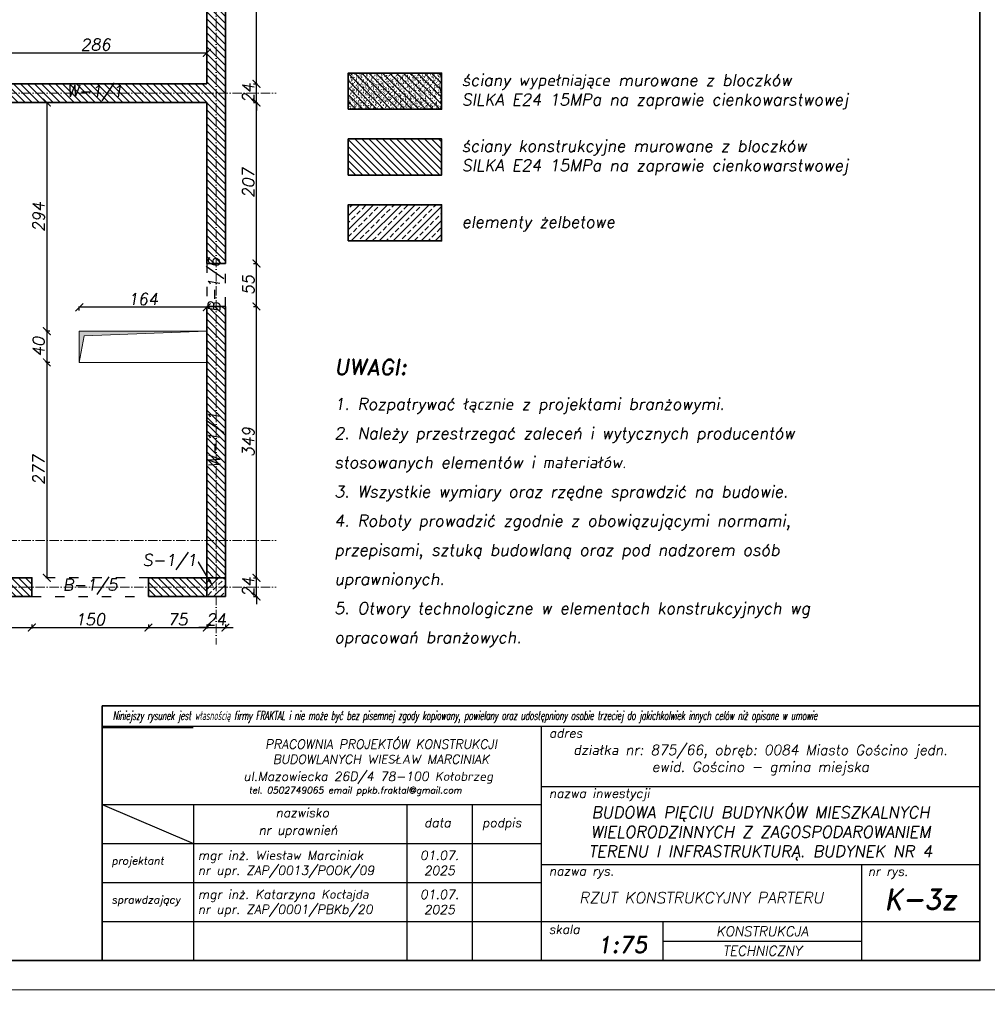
# Model space of a CAD drawing. Header units: millimetres. Extents: x 300938 to 312016, y 11971 to 20881.
# Tile 14 of 239: x 302815 to 304060, y 14179 to 15445. Entities that reach past the tile are written whole.
import ezdxf
from ezdxf import colors
from ezdxf.entities.mleader import LeaderData, LeaderLine
from ezdxf.math import Vec2, Vec3

# ---------------------------------------------------------------- set-up
doc = ezdxf.new("R2010")
doc.units = ezdxf.units.MM
doc.linetypes.add('ACAD_ISO03W100', pattern=[30, 12, -18])
doc.linetypes.add('ACAD_ISO10W100', pattern=[18, 12, -3, 0, -3])
for name, color, linetype, lineweight in [('konstrukcja', 3, 'Continuous', 35), ('konstrukcja fundamenty', 6, 'ACAD_ISO10W100', 35), ('konstrukcja wymiary', 1, 'Continuous', 13), ('kreskowanie', 253, 'Continuous', 0), ('linie widok', 2, 'Continuous', 18), ('opisy', 2, 'Continuous', 18), ('osie', 5, 'ACAD_ISO10W100', 13)]:
    doc.layers.add(name, color=color, linetype=linetype, lineweight=lineweight)
doc.layers.add('przerywane', color=6, linetype='ACAD_ISO03W100')
doc.layers.add('tabelka', color=5, linetype='Continuous')
doc.styles.add('KONSTRUKCJA', font='romand.shx', dxfattribs={"oblique": 10})
doc.styles.add('mój opis', font='romand.shx', dxfattribs={"oblique": 20})
doc.styles.get("Standard").update_dxf_attribs({"font": 'romand.shx', "oblique": 10})
doc.dimstyles.new('175', dxfattribs={"dimtxt": 15, "dimasz": 10, "dimexe": 1.25, "dimexo": 0.625, "dimgap": 3, "dimtad": 1, "dimdec": 0, "dimrnd": 0.5, "dimtxsty": 'KONSTRUKCJA', "dimblk": 'ARCHTICK', "dimcen": 2.5, "dimadec": 0, "dimazin": 0, "dimtfac": 1, "dimtdec": 0, "dimtix": 1, "dimtmove": 0, "dimatfit": 3, "dimfxl": 4, "dimfxlon": 1, "dimarcsym": 0})

# ---------------------------------------------------------------- blocks, each defined once
blk = doc.blocks.new('_ArchTick')
at = {"color": 0, "linetype": 'ByBlock', "lineweight": 13, "const_width": 0.15}
blk.add_lwpolyline([(-0.5, -0.5), (0.5, 0.5)], dxfattribs=at)
blk = doc.blocks.new('*D82')
at = {"layer": 'Defpoints', "color": 0, "transparency": 16777216}
for p in [(302672.6, 14703.7), (302830.6, 14703.7), (302830.6, 14663.7)]:
    blk.add_point(p, dxfattribs=at)
at = {"layer": 'konstrukcja wymiary', "color": 0, "lineweight": -2, "transparency": 16777216}
for p, q in [((302672.6, 14667.7), (302672.6, 14662.4)), ((302672.6, 14663.7), (302830.6, 14663.7)), ((302830.6, 14667.7), (302830.6, 14662.4))]:
    blk.add_line(p, q, dxfattribs=at)
at = {"layer": 'konstrukcja wymiary', "color": 0, "lineweight": -2, "transparency": 16777216, "xscale": 10, "yscale": 10, "zscale": 10, "rotation": 180}
blk.add_blockref('_ArchTick', (302672.6, 14663.7), dxfattribs=at)
at = {"layer": 'konstrukcja wymiary', "color": 0, "lineweight": -2, "transparency": 16777216, "xscale": 10, "yscale": 10, "zscale": 10}
blk.add_blockref('_ArchTick', (302830.6, 14663.7), dxfattribs=at)
at = {"layer": 'konstrukcja wymiary', "color": 0, "transparency": 16777216, "insert": (302751.6, 14674.2), "char_height": 15, "attachment_point": 5, "style": 'KONSTRUKCJA'}
blk.add_mtext('158', dxfattribs=at)
blk = doc.blocks.new('*D83')
at = {"layer": 'Defpoints', "color": 0, "transparency": 16777216}
for p in [(302830.6, 14703.7), (302980.6, 14703.7), (302980.6, 14663.7)]:
    blk.add_point(p, dxfattribs=at)
at = {"layer": 'konstrukcja wymiary', "color": 0, "lineweight": -2, "transparency": 16777216}
for p, q in [((302830.6, 14667.7), (302830.6, 14662.4)), ((302830.6, 14663.7), (302980.6, 14663.7)), ((302980.6, 14667.7), (302980.6, 14662.4))]:
    blk.add_line(p, q, dxfattribs=at)
at = {"layer": 'konstrukcja wymiary', "color": 0, "lineweight": -2, "transparency": 16777216, "xscale": 10, "yscale": 10, "zscale": 10, "rotation": 180}
blk.add_blockref('_ArchTick', (302830.6, 14663.7), dxfattribs=at)
at = {"layer": 'konstrukcja wymiary', "color": 0, "lineweight": -2, "transparency": 16777216, "xscale": 10, "yscale": 10, "zscale": 10}
blk.add_blockref('_ArchTick', (302980.6, 14663.7), dxfattribs=at)
at = {"layer": 'konstrukcja wymiary', "color": 0, "transparency": 16777216, "insert": (302905.6, 14674.2), "char_height": 15, "attachment_point": 5, "style": 'KONSTRUKCJA'}
blk.add_mtext('150', dxfattribs=at)
blk = doc.blocks.new('*D84')
at = {"layer": 'Defpoints', "color": 0, "transparency": 16777216}
for p in [(302980.6, 14703.7), (303055.6, 14703.7), (303055.6, 14663.7)]:
    blk.add_point(p, dxfattribs=at)
at = {"layer": 'konstrukcja wymiary', "color": 0, "lineweight": -2, "transparency": 16777216}
for p, q in [((302980.6, 14667.7), (302980.6, 14662.4)), ((302980.6, 14663.7), (303055.6, 14663.7)), ((303055.6, 14667.7), (303055.6, 14662.4))]:
    blk.add_line(p, q, dxfattribs=at)
at = {"layer": 'konstrukcja wymiary', "color": 0, "lineweight": -2, "transparency": 16777216, "xscale": 10, "yscale": 10, "zscale": 10, "rotation": 180}
blk.add_blockref('_ArchTick', (302980.6, 14663.7), dxfattribs=at)
at = {"layer": 'konstrukcja wymiary', "color": 0, "lineweight": -2, "transparency": 16777216, "xscale": 10, "yscale": 10, "zscale": 10}
blk.add_blockref('_ArchTick', (303055.6, 14663.7), dxfattribs=at)
at = {"layer": 'konstrukcja wymiary', "color": 0, "transparency": 16777216, "insert": (303018.1, 14674.2), "char_height": 15, "attachment_point": 5, "style": 'KONSTRUKCJA'}
blk.add_mtext('75', dxfattribs=at)
blk = doc.blocks.new('*D85')
at = {"layer": 'Defpoints', "color": 0, "transparency": 16777216}
for p in [(303055.6, 14703.7), (303079.6, 14703.7), (303079.6, 14663.7)]:
    blk.add_point(p, dxfattribs=at)
at = {"layer": 'konstrukcja wymiary', "color": 0, "lineweight": -2, "transparency": 16777216}
for p, q in [((303055.6, 14663.7), (303045.6, 14663.7)), ((303055.6, 14667.7), (303055.6, 14662.4)), ((303055.6, 14663.7), (303079.6, 14663.7)), ((303079.6, 14667.7), (303079.6, 14662.4)), ((303079.6, 14663.7), (303089.6, 14663.7))]:
    blk.add_line(p, q, dxfattribs=at)
at = {"layer": 'konstrukcja wymiary', "color": 0, "lineweight": -2, "transparency": 16777216, "xscale": 10, "yscale": 10, "zscale": 10}
blk.add_blockref('_ArchTick', (303055.6, 14663.7), dxfattribs=at)
at = {"layer": 'konstrukcja wymiary', "color": 0, "lineweight": -2, "transparency": 16777216, "xscale": 10, "yscale": 10, "zscale": 10, "rotation": 180}
blk.add_blockref('_ArchTick', (303079.6, 14663.7), dxfattribs=at)
at = {"layer": 'konstrukcja wymiary', "color": 0, "transparency": 16777216, "insert": (303067.6, 14674.2), "char_height": 15, "attachment_point": 5, "style": 'KONSTRUKCJA'}
blk.add_mtext('24', dxfattribs=at)
blk = doc.blocks.new('*D86')
at = {"layer": 'Defpoints', "color": 0, "transparency": 16777216}
for p in [(303079.6, 14727.7), (303119.6, 14727.7), (303079.6, 14703.7)]:
    blk.add_point(p, dxfattribs=at)
at = {"layer": 'konstrukcja wymiary', "color": 0, "lineweight": -2, "transparency": 16777216}
for p, q in [((303119.6, 14727.7), (303119.6, 14737.7)), ((303115.6, 14727.7), (303120.9, 14727.7)), ((303119.6, 14703.7), (303119.6, 14727.7)), ((303115.6, 14703.7), (303120.9, 14703.7)), ((303119.6, 14703.7), (303119.6, 14693.7))]:
    blk.add_line(p, q, dxfattribs=at)
at = {"layer": 'konstrukcja wymiary', "color": 0, "lineweight": -2, "transparency": 16777216, "xscale": 10, "yscale": 10, "zscale": 10}
for p, rotation in [((303119.6, 14727.7), 270), ((303119.6, 14703.7), 90)]:
    blk.add_blockref('_ArchTick', p, dxfattribs=dict(at, rotation=rotation))
at = {"layer": 'konstrukcja wymiary', "color": 0, "transparency": 16777216, "insert": (303109.1, 14715.7), "char_height": 15, "attachment_point": 5, "rotation": 90, "style": 'KONSTRUKCJA'}
blk.add_mtext('24', dxfattribs=at)
blk = doc.blocks.new('*D87')
at = {"layer": 'Defpoints', "color": 0, "transparency": 16777216}
for p in [(303079.6, 15076.7), (303119.6, 15076.7), (303079.6, 14727.7)]:
    blk.add_point(p, dxfattribs=at)
at = {"layer": 'konstrukcja wymiary', "color": 0, "lineweight": -2, "transparency": 16777216}
for p, q in [((303115.6, 15076.7), (303120.9, 15076.7)), ((303119.6, 14727.7), (303119.6, 15076.7)), ((303115.6, 14727.7), (303120.9, 14727.7))]:
    blk.add_line(p, q, dxfattribs=at)
at = {"layer": 'konstrukcja wymiary', "color": 0, "lineweight": -2, "transparency": 16777216, "xscale": 10, "yscale": 10, "zscale": 10}
for p, rotation in [((303119.6, 15076.7), 90), ((303119.6, 14727.7), 270)]:
    blk.add_blockref('_ArchTick', p, dxfattribs=dict(at, rotation=rotation))
at = {"layer": 'konstrukcja wymiary', "color": 0, "transparency": 16777216, "insert": (303109.1, 14902.2), "char_height": 15, "attachment_point": 5, "rotation": 90, "style": 'KONSTRUKCJA'}
blk.add_mtext('349', dxfattribs=at)
blk = doc.blocks.new('*D88')
at = {"layer": 'Defpoints', "color": 0, "transparency": 16777216}
for p in [(303079.6, 15131.7), (303119.6, 15131.7), (303079.6, 15076.7)]:
    blk.add_point(p, dxfattribs=at)
at = {"layer": 'konstrukcja wymiary', "color": 0, "lineweight": -2, "transparency": 16777216}
for p, q in [((303115.6, 15131.7), (303120.9, 15131.7)), ((303119.6, 15076.7), (303119.6, 15131.7)), ((303115.6, 15076.7), (303120.9, 15076.7))]:
    blk.add_line(p, q, dxfattribs=at)
at = {"layer": 'konstrukcja wymiary', "color": 0, "lineweight": -2, "transparency": 16777216, "xscale": 10, "yscale": 10, "zscale": 10}
for p, rotation in [((303119.6, 15131.7), 90), ((303119.6, 15076.7), 270)]:
    blk.add_blockref('_ArchTick', p, dxfattribs=dict(at, rotation=rotation))
at = {"layer": 'konstrukcja wymiary', "color": 0, "transparency": 16777216, "insert": (303109.1, 15104.2), "char_height": 15, "attachment_point": 5, "rotation": 90, "style": 'KONSTRUKCJA'}
blk.add_mtext('55', dxfattribs=at)
blk = doc.blocks.new('*D89')
at = {"layer": 'Defpoints', "color": 0, "transparency": 16777216}
for p in [(303055.8, 15338.7), (303119.6, 15338.7), (303079.6, 15131.7)]:
    blk.add_point(p, dxfattribs=at)
at = {"layer": 'konstrukcja wymiary', "color": 0, "lineweight": -2, "transparency": 16777216}
for p, q in [((303115.6, 15338.7), (303120.9, 15338.7)), ((303119.6, 15131.7), (303119.6, 15338.7)), ((303115.6, 15131.7), (303120.9, 15131.7))]:
    blk.add_line(p, q, dxfattribs=at)
at = {"layer": 'konstrukcja wymiary', "color": 0, "lineweight": -2, "transparency": 16777216, "xscale": 10, "yscale": 10, "zscale": 10}
for p, rotation in [((303119.6, 15338.7), 90), ((303119.6, 15131.7), 270)]:
    blk.add_blockref('_ArchTick', p, dxfattribs=dict(at, rotation=rotation))
at = {"layer": 'konstrukcja wymiary', "color": 0, "transparency": 16777216, "insert": (303109.1, 15235.2), "char_height": 15, "attachment_point": 5, "rotation": 90, "style": 'KONSTRUKCJA'}
blk.add_mtext('207', dxfattribs=at)
blk = doc.blocks.new('*D90')
at = {"layer": 'Defpoints', "color": 0, "transparency": 16777216}
for p in [(303055.6, 15362.7), (303119.6, 15362.7), (303055.8, 15338.7)]:
    blk.add_point(p, dxfattribs=at)
at = {"layer": 'konstrukcja wymiary', "color": 0, "lineweight": -2, "transparency": 16777216}
for p, q in [((303119.6, 15362.7), (303119.6, 15372.7)), ((303115.6, 15362.7), (303120.9, 15362.7)), ((303119.6, 15338.7), (303119.6, 15362.7)), ((303115.6, 15338.7), (303120.9, 15338.7)), ((303119.6, 15338.7), (303119.6, 15328.7))]:
    blk.add_line(p, q, dxfattribs=at)
at = {"layer": 'konstrukcja wymiary', "color": 0, "lineweight": -2, "transparency": 16777216, "xscale": 10, "yscale": 10, "zscale": 10}
for p, rotation in [((303119.6, 15362.7), 270), ((303119.6, 15338.7), 90)]:
    blk.add_blockref('_ArchTick', p, dxfattribs=dict(at, rotation=rotation))
at = {"layer": 'konstrukcja wymiary', "color": 0, "transparency": 16777216, "insert": (303109.1, 15350.7), "char_height": 15, "attachment_point": 5, "rotation": 90, "style": 'KONSTRUKCJA'}
blk.add_mtext('24', dxfattribs=at)
blk = doc.blocks.new('*D91')
at = {"layer": 'Defpoints', "color": 0, "transparency": 16777216}
for p in [(303055.6, 15918.7), (303119.6, 15918.7), (303055.6, 15362.7)]:
    blk.add_point(p, dxfattribs=at)
at = {"layer": 'konstrukcja wymiary', "color": 0, "lineweight": -2, "transparency": 16777216}
for p, q in [((303115.6, 15918.7), (303120.9, 15918.7)), ((303119.6, 15362.7), (303119.6, 15918.7)), ((303115.6, 15362.7), (303120.9, 15362.7))]:
    blk.add_line(p, q, dxfattribs=at)
at = {"layer": 'konstrukcja wymiary', "color": 0, "lineweight": -2, "transparency": 16777216, "xscale": 10, "yscale": 10, "zscale": 10}
for p, rotation in [((303119.6, 15918.7), 90), ((303119.6, 15362.7), 270)]:
    blk.add_blockref('_ArchTick', p, dxfattribs=dict(at, rotation=rotation))
at = {"layer": 'konstrukcja wymiary', "color": 0, "transparency": 16777216, "insert": (303109.1, 15640.7), "char_height": 15, "attachment_point": 5, "rotation": 90, "style": 'KONSTRUKCJA'}
blk.add_mtext('556', dxfattribs=at)
blk = doc.blocks.new('*D136')
at = {"layer": 'Defpoints', "color": 0, "transparency": 16777216}
for p in [(303055.6, 15402.7), (302769.6, 15362.7), (303055.6, 15362.7)]:
    blk.add_point(p, dxfattribs=at)
at = {"layer": 'konstrukcja wymiary', "color": 0, "lineweight": -2, "transparency": 16777216}
for p, q in [((302769.6, 15398.7), (302769.6, 15403.9)), ((302769.6, 15402.7), (303055.6, 15402.7)), ((303055.6, 15398.7), (303055.6, 15403.9))]:
    blk.add_line(p, q, dxfattribs=at)
at = {"layer": 'konstrukcja wymiary', "color": 0, "lineweight": -2, "transparency": 16777216, "xscale": 10, "yscale": 10, "zscale": 10, "rotation": 180}
blk.add_blockref('_ArchTick', (302769.6, 15402.7), dxfattribs=at)
at = {"layer": 'konstrukcja wymiary', "color": 0, "lineweight": -2, "transparency": 16777216, "xscale": 10, "yscale": 10, "zscale": 10}
blk.add_blockref('_ArchTick', (303055.6, 15402.7), dxfattribs=at)
at = {"layer": 'konstrukcja wymiary', "color": 0, "transparency": 16777216, "insert": (302912.6, 15413.2), "char_height": 15, "attachment_point": 5, "style": 'KONSTRUKCJA'}
blk.add_mtext('286', dxfattribs=at)
blk = doc.blocks.new('*D156')
at = {"layer": 'Defpoints', "color": 0, "transparency": 16777216}
for p in [(302891.6, 15075.5), (302891.6, 15044.7), (303055.6, 15044.7)]:
    blk.add_point(p, dxfattribs=at)
at = {"layer": 'konstrukcja wymiary', "color": 0, "lineweight": -2, "transparency": 16777216}
for p, q in [((302891.6, 15071.5), (302891.6, 15076.7)), ((303055.6, 15075.5), (302891.6, 15075.5)), ((303055.6, 15071.5), (303055.6, 15076.7))]:
    blk.add_line(p, q, dxfattribs=at)
at = {"layer": 'konstrukcja wymiary', "color": 0, "lineweight": -2, "transparency": 16777216, "xscale": 10, "yscale": 10, "zscale": 10, "rotation": 180}
blk.add_blockref('_ArchTick', (302891.6, 15075.5), dxfattribs=at)
at = {"layer": 'konstrukcja wymiary', "color": 0, "lineweight": -2, "transparency": 16777216, "xscale": 10, "yscale": 10, "zscale": 10}
blk.add_blockref('_ArchTick', (303055.6, 15075.5), dxfattribs=at)
at = {"layer": 'konstrukcja wymiary', "color": 0, "transparency": 16777216, "insert": (302973.6, 15086), "char_height": 15, "attachment_point": 5, "style": 'KONSTRUKCJA'}
blk.add_mtext('164', dxfattribs=at)
blk = doc.blocks.new('*D157')
at = {"layer": 'Defpoints', "color": 0, "transparency": 16777216}
for p in [(303055.6, 15338.7), (302849.9, 15044.7), (302891.6, 15044.7)]:
    blk.add_point(p, dxfattribs=at)
at = {"layer": 'konstrukcja wymiary', "color": 0, "lineweight": -2, "transparency": 16777216}
for p, q in [((302853.9, 15338.7), (302848.6, 15338.7)), ((302849.9, 15338.7), (302849.9, 15044.7)), ((302853.9, 15044.7), (302848.6, 15044.7))]:
    blk.add_line(p, q, dxfattribs=at)
at = {"layer": 'konstrukcja wymiary', "color": 0, "lineweight": -2, "transparency": 16777216, "xscale": 10, "yscale": 10, "zscale": 10}
for p, rotation in [((302849.9, 15338.7), 90), ((302849.9, 15044.7), 270)]:
    blk.add_blockref('_ArchTick', p, dxfattribs=dict(at, rotation=rotation))
at = {"layer": 'konstrukcja wymiary', "color": 0, "transparency": 16777216, "insert": (302839.4, 15191.7), "char_height": 15, "attachment_point": 5, "rotation": 90, "style": 'KONSTRUKCJA'}
blk.add_mtext('294', dxfattribs=at)
blk = doc.blocks.new('*D158')
at = {"layer": 'Defpoints', "color": 0, "transparency": 16777216}
for p in [(302891.6, 15044.7), (302849.9, 15004.7), (302891.6, 15004.7)]:
    blk.add_point(p, dxfattribs=at)
at = {"layer": 'konstrukcja wymiary', "color": 0, "lineweight": -2, "transparency": 16777216}
for p, q in [((302853.9, 15044.7), (302848.6, 15044.7)), ((302849.9, 15044.7), (302849.9, 15004.7)), ((302853.9, 15004.7), (302848.6, 15004.7))]:
    blk.add_line(p, q, dxfattribs=at)
at = {"layer": 'konstrukcja wymiary', "color": 0, "lineweight": -2, "transparency": 16777216, "xscale": 10, "yscale": 10, "zscale": 10}
for p, rotation in [((302849.9, 15044.7), 90), ((302849.9, 15004.7), 270)]:
    blk.add_blockref('_ArchTick', p, dxfattribs=dict(at, rotation=rotation))
at = {"layer": 'konstrukcja wymiary', "color": 0, "transparency": 16777216, "insert": (302839.4, 15024.7), "char_height": 15, "attachment_point": 5, "rotation": 90, "style": 'KONSTRUKCJA'}
blk.add_mtext('40', dxfattribs=at)
blk = doc.blocks.new('*D159')
at = {"layer": 'Defpoints', "color": 0, "transparency": 16777216}
for p in [(302891.6, 15004.7), (302849.9, 14727.7), (303018.1, 14727.7)]:
    blk.add_point(p, dxfattribs=at)
at = {"layer": 'konstrukcja wymiary', "color": 0, "lineweight": -2, "transparency": 16777216}
for p, q in [((302853.9, 15004.7), (302848.6, 15004.7)), ((302849.9, 15004.7), (302849.9, 14727.7)), ((302853.9, 14727.7), (302848.6, 14727.7))]:
    blk.add_line(p, q, dxfattribs=at)
at = {"layer": 'konstrukcja wymiary', "color": 0, "lineweight": -2, "transparency": 16777216, "xscale": 10, "yscale": 10, "zscale": 10}
for p, rotation in [((302849.9, 15004.7), 90), ((302849.9, 14727.7), 270)]:
    blk.add_blockref('_ArchTick', p, dxfattribs=dict(at, rotation=rotation))
at = {"layer": 'konstrukcja wymiary', "color": 0, "transparency": 16777216, "insert": (302839.4, 14866.2), "char_height": 15, "attachment_point": 5, "rotation": 90, "style": 'KONSTRUKCJA'}
blk.add_mtext('277', dxfattribs=at)

msp = doc.modelspace()

# ---------------------------------------------------------------- hatches: boundary and pattern name
at = {"layer": 'konstrukcja wymiary'}
h = msp.add_hatch(color=256, dxfattribs=at)
h.dxf.hatch_style = 1
h.paths.add_polyline_path([(302897.706, 15038.913), (302891.638, 15004.682), (302891.638, 15044.682), (303055.638, 15044.682)])
at = {"layer": 'kreskowanie'}
h = msp.add_hatch(dxfattribs=at)
h.set_pattern_fill('ANSI31', color=256, scale=2, angle=90, style=0)
h.set_pattern_definition([(135, (4989.276, 2804.839), (-4.49012806, -4.49012806), [])])
h.paths.add_polyline_path([(301427.638, 15942.682), (301319.638, 15942.682), (301319.638, 15918.682), (301427.638, 15918.682)])
h.paths.add_polyline_path([(301812.638, 15942.682), (301607.638, 15942.682), (301607.638, 15918.682), (301715.638, 15918.682), (301715.638, 15362.682), (301695.638, 15362.682), (301695.638, 15338.682), (301915.638, 15338.682), (301915.638, 15318.682), (301939.638, 15318.682), (301939.638, 15338.682), (302064.638, 15338.682), (302064.638, 15362.682), (301739.638, 15362.682), (301739.638, 15918.682), (301812.638, 15918.682)])
h.paths.add_polyline_path([(302137.638, 15942.682), (301972.638, 15942.682), (301972.638, 15918.682), (302137.638, 15918.682), (302137.638, 15918.682)])
h.paths.add_polyline_path([(302402.638, 15942.682), (302237.638, 15942.682), (302237.638, 15918.682), (302335.638, 15918.682), (302335.638, 15644.782), (302359.638, 15644.782), (302359.638, 15918.682), (302402.638, 15918.682)])
h.paths.add_polyline_path([(302767.638, 15942.682), (302562.638, 15942.682), (302562.638, 15918.682), (302635.638, 15918.682), (302635.638, 15362.682), (302615.638, 15362.682), (302615.638, 15338.682), (302679.638, 15338.682), (302679.638, 15362.682), (302659.638, 15362.682), (302659.638, 15918.682), (302767.638, 15918.682)])
h.paths.add_polyline_path([(303055.638, 15942.682), (302947.638, 15942.682), (302947.638, 15918.682), (303055.638, 15918.682)])
h.paths.add_polyline_path([(301605.638, 15362.682), (301319.638, 15362.682), (301319.638, 15918.682), (301295.638, 15918.682), (301295.638, 15131.682), (301319.638, 15131.697), (301319.638, 15338.682), (301605.638, 15338.682)])
h.paths.add_polyline_path([(302525.638, 15362.682), (302419.638, 15362.682), (302419.638, 15644.782), (302359.638, 15644.782), (302359.638, 15620.782), (302395.638, 15620.782), (302395.638, 15362.682), (302164.638, 15362.682), (302164.638, 15338.682), (302435.638, 15338.682), (302435.638, 15323.682), (302459.638, 15323.682), (302459.638, 15338.682), (302525.638, 15338.682)])
h.paths.add_polyline_path([(303079.638, 15918.682), (303055.638, 15918.682), (303055.638, 15362.682), (302769.638, 15362.682), (302769.638, 15338.682), (303055.754, 15338.682), (303055.754, 15131.682), (303079.638, 15131.682)])
h.paths.add_polyline_path([(302830.638, 14727.682), (302672.638, 14727.682), (302672.638, 14703.682), (302830.638, 14703.682)])
h.paths.add_polyline_path([(303055.638, 14727.682), (302980.638, 14727.682), (302980.638, 14703.682), (303055.638, 14703.682)])
h.paths.add_polyline_path([(303079.638, 15076.682), (303055.754, 15076.682), (303055.638, 14727.682), (303079.638, 14727.682)])
h.paths.add_polyline_path([(302522.638, 14727.682), (302459.638, 14727.682), (302459.638, 14703.682), (302522.638, 14703.682)])
h.paths.add_polyline_path([(302459.638, 14847.682), (302435.638, 14847.682), (302435.638, 14787.682), (302399.638, 14787.682), (302399.638, 14763.682), (302435.638, 14763.682), (302435.638, 14727.682), (302459.638, 14727.682)])
h.paths.add_polyline_path([(302459.638, 15223.682), (302435.638, 15223.682), (302435.638, 15171.682), (302397.638, 15171.682), (302397.638, 15147.682), (302435.638, 15147.682), (302435.638, 14957.682), (302459.638, 14957.682)])
h.paths.add_polyline_path([(302245.638, 14787.682), (301939.638, 14787.682), (301939.638, 15218.682), (301915.638, 15218.682), (301915.638, 14727.682), (301939.638, 14727.682), (301939.638, 14763.682), (302245.638, 14763.682)])
h.paths.add_polyline_path([(301915.638, 14727.682), (301852.638, 14727.682), (301852.638, 14703.682), (301915.638, 14703.682)])
h.paths.add_polyline_path([(301702.638, 14727.682), (301544.638, 14727.682), (301544.638, 14703.682), (301702.638, 14703.682)])
h.paths.add_polyline_path([(301394.638, 14727.682), (301319.638, 14727.682), (301319.638, 14703.682), (301394.638, 14703.682)])
h.paths.add_polyline_path([(301319.638, 15076.697), (301295.638, 15076.697), (301295.638, 14727.682), (301319.638, 14727.682)])
h = msp.add_hatch(dxfattribs=at)
h.set_pattern_fill('ANSI31', color=256, scale=2, angle=90, style=0)
h.set_pattern_definition([(135, (59050.82, 5619.1743), (-4.49012806, -4.49012806), [])])
h.paths.add_polyline_path([(303237.702, 15376.68), (303237.702, 15330.212), (303357.624, 15330.212), (303357.624, 15376.68)])
h = msp.add_hatch(dxfattribs=at)
h.set_pattern_fill('AR-SAND', color=256, scale=0.1, angle=90, style=0)
h.set_pattern_definition([(127.5, (4989.276, 2864.839), (-4.894132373, -0.16000313), [0, -3.8608, 0, -4.318, 0, -4.1275]), (97.5, (4989.276, 2864.839), (-7.168251, 4.49523283), [0, -2.0828, 0, -3.4798, 0, -1.3335]), (57.5, (4989.276, 2861.715), (-0.014371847, 7.9099237), [0, -1.27, 0, -4.572, 0, -5.969]), (47.5, (4989.276, 2861.715), (-2.22929323, 7.63556452), [0, -0.635, 0, -2.9972, 0, -3.429])])
h.paths.add_polyline_path([(303237.702, 15376.68), (303237.702, 15330.212), (303357.624, 15330.212), (303357.624, 15376.68)])
h = msp.add_hatch(dxfattribs=at)
h.set_pattern_fill('ANSI31', color=256, scale=2, angle=90, style=0)
h.set_pattern_definition([(135, (59050.82, 5534.532), (-4.49012806, -4.49012806), [])])
h.paths.add_polyline_path([(303237.702, 15292.038), (303237.702, 15245.57), (303357.624, 15245.57), (303357.624, 15292.038)])
h = msp.add_hatch(dxfattribs=at)
h.set_pattern_fill('ANSI33', color=256, scale=2, style=0)
h.set_pattern_definition([(45, (59050.82, 5534.532), (-8.9802561, 8.9802561), []), (45, (59059.8, 5534.532), (-8.9802561, 8.9802561), [6.35, -3.175])])
h.paths.add_polyline_path([(303237.702, 15207.396), (303237.702, 15160.928), (303357.624, 15160.928), (303357.624, 15207.396)])
h = msp.add_hatch(dxfattribs=at)
h.set_pattern_fill('ANSI33', color=256, scale=2, style=0)
h.set_pattern_definition([(45, (6749.276, 1589.839), (-8.9802561, 8.9802561), []), (45, (6758.256, 1589.839), (-8.9802561, 8.9802561), [6.35, -3.175])])
h.paths.add_polyline_path([(303079.638, 14703.682), (303055.638, 14703.682), (303055.638, 14727.682), (303079.638, 14727.682)])

# ---------------------------------------------------------------- linework, layer by layer
msp.add_line((302921.011, 14535.39), (303038.115, 14535.39))
at = {"layer": 'konstrukcja'}
for p, q in [((303079.638, 15131.682), (303079.638, 15942.682)), ((303055.638, 15918.682), (303055.638, 15362.682)), ((303055.638, 15362.682), (302769.638, 15362.682)), ((302769.638, 15338.682), (303055.754, 15338.682)), ((303055.754, 15338.682), (303055.754, 15131.682)), ((303055.754, 15131.682), (303079.638, 15131.682)), ((303055.754, 15076.682), (303055.638, 14727.682)), ((303079.638, 15076.682), (303055.754, 15076.682)), ((303079.638, 14703.682), (303079.638, 15076.682)), ((303055.638, 14727.682), (302980.638, 14727.682)), ((302980.638, 14727.682), (302980.638, 14703.682)), ((302980.638, 14703.682), (303079.638, 14703.682))]:
    msp.add_line(p, q, dxfattribs=at)
for points in [[(300975.184, 16388.027), (304050.184, 16388.027), (304050.184, 14235.527), (300975.184, 14235.527)], [(303237.702, 15330.212), (303357.624, 15330.212), (303357.624, 15376.68), (303237.702, 15376.68)], [(303237.702, 15245.57), (303357.624, 15245.57), (303357.624, 15292.038), (303237.702, 15292.038)], [(303237.702, 15160.928), (303357.624, 15160.928), (303357.624, 15207.396), (303237.702, 15207.396)], [(302672.638, 14703.682), (302830.638, 14703.682), (302830.638, 14727.682), (302672.638, 14727.682)], [(303055.638, 14727.682), (303079.638, 14727.682), (303079.638, 14703.682), (303055.638, 14703.682)]]:
    msp.add_lwpolyline(points, close=True, dxfattribs=at)
at = {"layer": 'konstrukcja fundamenty', "linetype": 'Continuous'}
for p, q in [((304050.184, 14562.972), (302921.011, 14562.972)), ((302921.011, 14562.972), (302921.011, 14235.527)), ((302921.011, 14536.639), (302921.011, 14235.527))]:
    msp.add_line(p, q, dxfattribs=at)
at = {"layer": 'konstrukcja wymiary'}
for points in [[(300937.684, 16425.527), (304087.684, 16425.527), (304087.684, 14198.027), (300937.684, 14198.027)], [(302897.706, 15038.913), (302891.638, 15004.682), (302891.638, 15044.682), (303055.638, 15044.682)], [(300937.684, 14198.027), (305662.684, 14198.027), (305662.684, 11970.527), (300937.684, 11970.527)]]:
    msp.add_lwpolyline(points, close=True, dxfattribs=at)
at = {"layer": 'linie widok'}
msp.add_lwpolyline([(303055.638, 15004.682), (302891.638, 15004.682), (302891.638, 15044.682), (303055.638, 15044.682)], close=True, dxfattribs=at)
at = {"layer": 'osie'}
for p, q in [((303067.638, 16261.127), (303067.638, 14641.947)), ((301115.921, 15350.682), (303144.716, 15350.682)), ((301115.921, 14775.682), (303144.716, 14775.682)), ((301115.921, 14715.682), (303144.716, 14715.682))]:
    msp.add_line(p, q, dxfattribs=at)
at = {"layer": 'przerywane'}
for p, q in [((303055.754, 15131.682), (303055.638, 15076.682)), ((303079.638, 15076.682), (303079.638, 15131.682)), ((302980.638, 14727.682), (302830.638, 14727.682)), ((302830.638, 14703.682), (302980.638, 14703.682))]:
    msp.add_line(p, q, dxfattribs=at)
at = {"layer": 'tabelka', "color": 2, "linetype": 'ByBlock'}
for p, q in [((304050.184, 14536.639), (302921.011, 14536.639)), ((304050.184, 14536.639), (302921.011, 14536.639)), ((303485.598, 14536.639), (303485.598, 14235.527)), ((303485.598, 14536.639), (303485.598, 14235.527)), ((304050.184, 14536.639), (304050.184, 14235.527)), ((304050.184, 14536.639), (304050.184, 14235.527)), ((303485.598, 14459.315), (304050.184, 14459.315)), ((302921.011, 14436.268), (303485.598, 14436.268)), ((302921.011, 14436.268), (303038.51, 14386.083)), ((302921.011, 14436.268), (303485.598, 14436.268)), ((302921.011, 14436.268), (303038.51, 14386.083)), ((303038.51, 14436.268), (303038.51, 14235.527)), ((303038.51, 14436.268), (303038.51, 14235.527)), ((303312.958, 14436.268), (303312.958, 14235.527)), ((303312.958, 14436.268), (303312.958, 14235.527)), ((303397.055, 14436.268), (303397.055, 14235.527)), ((302921.011, 14386.083), (303485.598, 14386.083)), ((302921.011, 14386.083), (303485.598, 14386.083)), ((303485.598, 14358.911), (304050.184, 14358.911)), ((303485.598, 14358.911), (304050.184, 14358.911)), ((303897.91, 14358.911), (303897.91, 14235.527)), ((303897.91, 14358.911), (303897.91, 14235.527)), ((302921.011, 14335.898), (303485.598, 14335.898)), ((302921.011, 14335.898), (303485.598, 14335.898)), ((302921.011, 14285.712), (304050.184, 14285.712)), ((302921.011, 14285.712), (303897.91, 14285.712)), ((303642.427, 14285.712), (303642.427, 14235.527)), ((303642.427, 14285.712), (303642.427, 14235.527)), ((303642.427, 14260.619), (303897.91, 14260.619)), ((302921.011, 14235.527), (304050.184, 14235.527)), ((302921.011, 14235.527), (304050.184, 14235.527)), ((303046.475, 14235.527), (304050.184, 14235.527)), ((303046.475, 14235.527), (304050.184, 14235.527))]:
    msp.add_line(p, q, dxfattribs=at)

# ---------------------------------------------------------------- texts
at = {"insert": (302934.781, 14556.288), "char_height": 11.405792, "width": 1083.38688, "attachment_point": 1}
msp.add_mtext('{\\Fsimplex|c238;\\W0.6;Niniejszy rysunek jest własnością firmy FRAKTAL i nie może być bez pisemnej zgody kopiowany, powielany oraz udostępniony osobie trzeciej do jakichkolwiek innych celów niż opisane w umowie}', dxfattribs=at)
at = {"style": 'mój opis'}
for s, insert, char_height, width, attachment_point in [('{\\Q10;adres}', (303495.957, 14533.756), 11.61701, 574.91739, 1), ('\\pxqc;{\\Q10;PRACOWNIA PROJEKTÓW KONSTRUKCJI\\PBUDOWLANYCH WIESŁAW MARCINIAK}', (302992.39, 14519.569), 11.61701, 574.91739, 1), ('\\pxqc;{\\Q10;działka nr: 875/66, obręb: 0084 Miasto Gościno jedn. ewid. Gościno - gmina miejska }', (303767.891, 14493.304), 13, 564.5867, 5), ('{\\Q10;ul.Mazowiecka 26D/4 78-100 Kołobrzeg\\P\\pxql;\\H0.85511x; \\H0.85714x;tel. 0502749065 email ppkb.fraktal@gmail.com}', (303102.806, 14478.186), 11.61701, 574.91739, 1), ('{\\Q10;nazwa inwestycji}', (303495.957, 14456.432), 11.61701, 574.91739, 1), ('\\pxsm1,qc;{\\Q10;BUDOWA PIĘCIU BUDYNKÓW MIESZKALNYCH WIELORODZINNYCH Z ZAGOSPODAROWANIEM TERENU I INFRASTRUKTURĄ. BUDYNEK NR 4}', (303767.891, 14399.123), 15, 564.5867, 5), ('{\\Q10;nazwisko}', (303144.296, 14431.561), 11.61701, 574.91739, 1), ('{\\Q10;nr uprawnień}', (303122.369, 14409.018), 11.61701, 574.91739, 1), ('{\\Q10;data}', (303335.316, 14418.652), 11.61701, 574.91739, 1), ('{\\Q10;podpis}', (303410.032, 14418.652), 11.61701, 574.91739, 1), ('\\pxt20;{\\Q10;projektant}', (302933.083, 14368.955), 9.93384, 574.91739, 1), ('{\\Q10;mgr inż. Wiesław Marciniak}', (303044.148, 14376.737), 11.61701, 574.91739, 1), ('{\\Q10;01.07.\\P2025}', (303355.006, 14360.99), 11.61701, 84.09652, 5), ('\\A1;{\\Q10;nr upr. ZAP/0013/POOK/09}', (303044.148, 14357.31), 11.61701, 574.91739, 1), ('{\\Q10;nazwa rys.}', (303495.957, 14356.394), 11.59999, 574.91739, 1), ('{\\Q10;nr rys.}', (303906.06, 14356.074), 11.61701, 574.91739, 1), ('\\pxt20;{\\Q10;sprawdzający}', (302933.083, 14318.77), 9.93384, 574.91739, 1), ('{\\Q10;mgr inż. Katarzyna Kocłajda}', (303044.148, 14326.552), 11.61701, 574.91739, 1), ('{\\Q10;01.07.\\P2025}', (303355.006, 14310.805), 11.61701, 84.09652, 5), ('\\pxqc;{\\Q10;RZUT KONSTRUKCYJNY PARTERU}', (303691.754, 14316.339), 14.39999, 412.31236, 5), ('{\\Q10;K-3z}', (303974.047, 14314.272), 25.86939, 152.27434, 5), ('\\A1;{\\Q10;nr upr. ZAP/0001/PBKb/20}', (303044.148, 14307.124), 11.61701, 574.91739, 1), ('{\\Q10;skala}', (303495.75, 14281.591), 11.61701, 574.91739, 1), ('{\\Q10;KONSTRUKCJA}', (303770.169, 14273.166), 12.54637, 255.48272, 5), ('{\\Q10;1:75}', (303558.072, 14266.586), 21.12184, 574.91739, 1), ('{\\Q10;TECHNICZNY}', (303770.169, 14248.073), 12.54637, 255.48272, 5)]:
    msp.add_mtext(s, dxfattribs=dict(at, insert=insert, char_height=char_height, width=width, attachment_point=attachment_point))
at = {"layer": 'opisy', "style": 'KONSTRUKCJA'}
for s, insert, char_height, width, attachment_point in [('\\A1;{\\H1.5x;ściany wypełniające murowane z bloczków\\PSILKA E24 15MPa na zaprawie cienkowarstwowej}', (303383.773, 15352.658), 9.99997, 911.68055, 4), ('\\A1;{\\H1.5x;ściany konstrukcyjne murowane z bloczków\\PSILKA E24 15MPa na zaprawie cienkowarstwowej}', (303383.773, 15268.016), 9.99997, 911.68055, 4), ('\\A1;{\\H1.5x;elementy żelbetowe}', (303383.773, 15192.827), 9.99997, 911.68055, 1), ('\\A1;\\pxsm1.5;{\\H0.90909x;UWAGI:\\P\\H0.75x;1. Rozpatrywać łącznie z projektami branżowymi.\\P2. Należy przestrzegać zaleceń i wytycznych producentów stosowanych elementów i materiałów. \\P3. Wszystkie wymiary oraz rzędne sprawdzić na budowie.\\P4. Roboty prowadzić zgodnie z obowiązującymi normami, przepisami, sztuką budowlaną oraz pod nadzorem osób uprawnionych.\\P5. Otwory technologiczne w elementach konstrukcyjnych wg opracowań branżowych.}', (303219.837, 15008.646), 22, 705.71636, 1)]:
    msp.add_mtext(s, dxfattribs=dict(at, insert=insert, char_height=char_height, width=width, attachment_point=attachment_point))
at = {"layer": 'opisy', "char_height": 15, "attachment_point": 5}
for s, insert in [('W-1/1', (302911.359, 15351.182)), ('B-1/5', (302905.638, 14716.182))]:
    msp.add_mtext(s, dxfattribs=dict(at, insert=insert))
at = {"layer": 'opisy', "char_height": 15, "attachment_point": 5, "rotation": 90}
for s, insert in [('B-1/6', (303067.638, 15104.182)), ('W-1/1', (303067.696, 14905.156))]:
    msp.add_mtext(s, dxfattribs=dict(at, insert=insert))

# ---------------------------------------------------------------- dimensions: what is measured, and where the dimension line sits
at = {"layer": 'konstrukcja wymiary'}
for base, p1, p2, picture, middle in [((303119.638, 15918.682), (303055.638, 15362.682), (303055.638, 15918.682), '*D91', (303109.138, 15640.682)), ((303119.638, 15362.682), (303055.754, 15338.682), (303055.638, 15362.682), '*D90', (303109.138, 15350.682)), ((303119.638, 15338.682), (303079.638, 15131.682), (303055.754, 15338.682), '*D89', (303109.138, 15235.182)), ((303119.638, 15131.682), (303079.638, 15076.682), (303079.638, 15131.682), '*D88', (303109.138, 15104.182)), ((303119.638, 15076.682), (303079.638, 14727.682), (303079.638, 15076.682), '*D87', (303109.138, 14902.182)), ((302849.854, 15004.682), (302891.638, 15044.682), (302891.638, 15004.682), '*D158', (302839.354, 15024.682)), ((302849.854, 14727.682), (302891.638, 15004.682), (303018.138, 14727.682), '*D159', (302839.354, 14866.182))]:
    dim = msp.add_linear_dim(base=base, p1=p1, p2=p2, angle=90, dimstyle='175', override={"dimtmove": 1}, dxfattribs=at)
    dim.commit()
    dim.dimension.update_dxf_attribs({"geometry": picture, "text_midpoint": middle})
for base, p1, p2, picture, middle in [((303055.638, 15402.682), (302769.638, 15362.682), (303055.638, 15362.682), '*D136', (302912.638, 15413.182)), ((302830.638, 14663.682), (302672.638, 14703.682), (302830.638, 14703.682), '*D82', (302751.638, 14674.182)), ((302980.638, 14663.682), (302830.638, 14703.682), (302980.638, 14703.682), '*D83', (302905.638, 14674.182)), ((303055.638, 14663.682), (302980.638, 14703.682), (303055.638, 14703.682), '*D84', (303018.138, 14674.182)), ((303079.638, 14663.682), (303055.638, 14703.682), (303079.638, 14703.682), '*D85', (303067.638, 14674.182))]:
    dim = msp.add_linear_dim(base=base, p1=p1, p2=p2, dimstyle='175', override={"dimtmove": 1}, dxfattribs=at)
    dim.commit()
    dim.dimension.update_dxf_attribs({"geometry": picture, "text_midpoint": middle})
for base, p1, p2, angle, picture, middle in [((302849.854, 15044.682), (303055.638, 15338.682), (302891.638, 15044.682), 90, '*D157', (302839.354, 15191.682)), ((302891.638, 15075.45), (303055.638, 15044.682), (302891.638, 15044.682), 180, '*D156', (302973.638, 15085.95)), ((303119.638, 14727.682), (303079.638, 14703.682), (303079.638, 14727.682), 90, '*D86', (303109.138, 14715.682))]:
    dim = msp.add_linear_dim(base=base, p1=p1, p2=p2, angle=angle, dimstyle='175', dxfattribs=at)
    dim.commit()
    dim.dimension.update_dxf_attribs({"geometry": picture, "text_midpoint": middle})

# ---------------------------------------------------------------- leaders
at = {"layer": 'opisy'}
ml = msp.add_multileader_mtext('Standard', dxfattribs=at)
ml.set_content('S-1/1', color=256, style='KONSTRUKCJA')
ml.set_leader_properties()
ml.build(insert=Vec2(0, 0))
ml.multileader.update_dxf_attribs({"dogleg_length": 0.36, "arrow_head_size": 10})
ctx = ml.context
ctx.base_point, ctx.char_height, ctx.arrow_head_size, ctx.landing_gap_size, ctx.plane_origin = Vec3(302965.761, 14747.997), 15, 10, 1.98, Vec3(302981.339, 14736.601)
ctx.text_align_type = 2
notes = []
notes.append((ctx, [(0, (1, 1, 0), (303044.95, 14747.997), (-1, 0), 0.36, [(0, [(303064.223, 14715.682)], 0, [])])]))
ctx.mtext.insert, ctx.mtext.alignment, ctx.mtext.flow_direction = Vec3(303042.61, 14757.997), 3, 5
for ctx, leaders in notes:
    for number, flags, end, landing, length, lines in leaders:
        leader = LeaderData()
        leader.index, (leader.has_last_leader_line, leader.has_dogleg_vector, leader.attachment_direction) = number, flags
        leader.last_leader_point, leader.dogleg_vector, leader.dogleg_length = Vec3(end), Vec3(landing), length
        for number, points, colour, breaks in lines:
            line = LeaderLine()
            line.index, line.vertices, line.color, line.breaks = number, Vec3.list(points), colors.encode_raw_color(colour), breaks
            leader.lines.append(line)
        ctx.leaders.append(leader)

doc.saveas('drawing.dxf')
